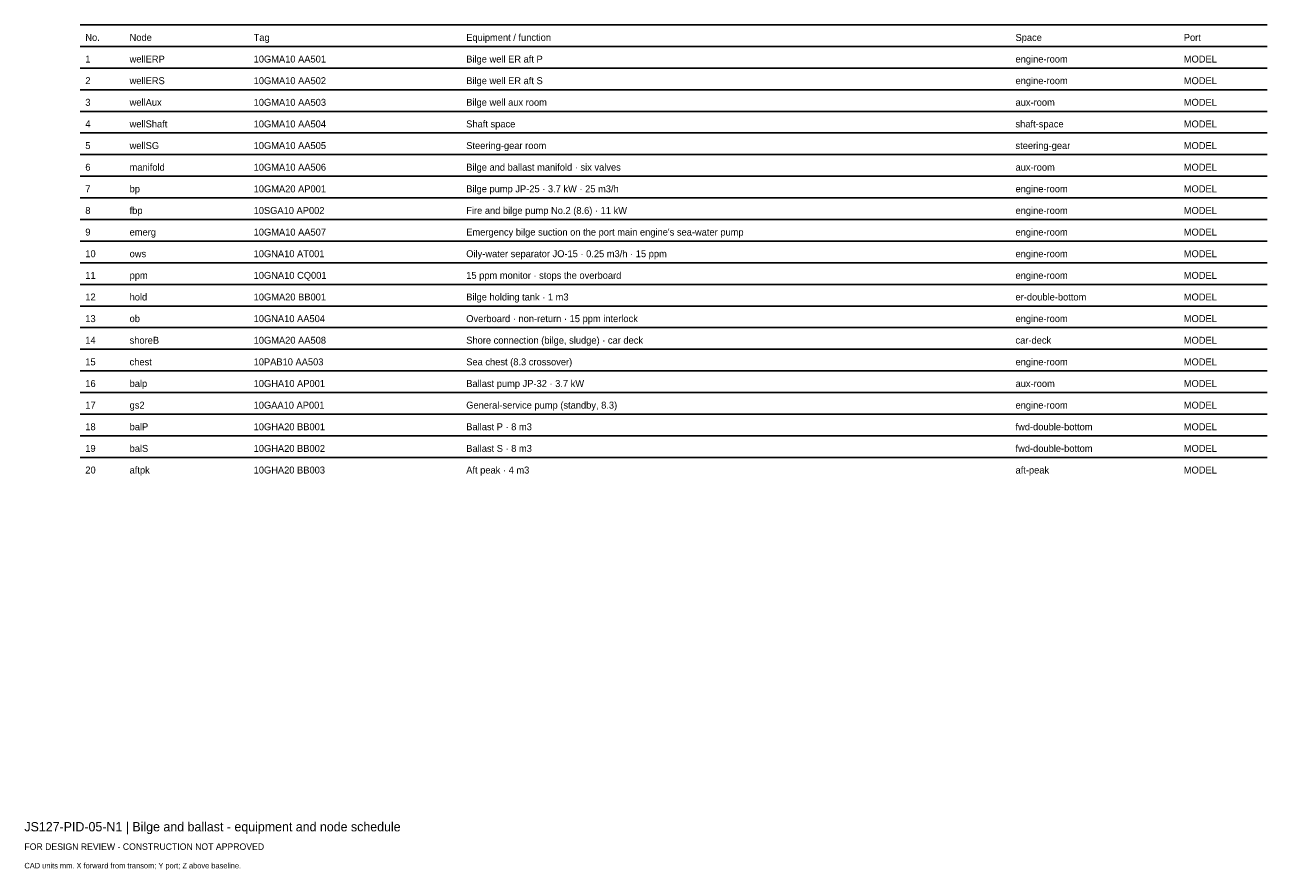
# Model space of a CAD drawing. Header units: millimetres. Extents: x 0 to 402, y -25 to 249.
import ezdxf

# ---------------------------------------------------------------- set-up
doc = ezdxf.new("R2010")
doc.units = ezdxf.units.MM
doc.layers.add('ANNOTATION', color=7, linetype='Continuous')
doc.layers.add('GEOMETRY', color=7, linetype='Continuous')

msp = doc.modelspace()

# ---------------------------------------------------------------- linework, layer by layer
at = {"layer": 'GEOMETRY'}
for p, q in [((18, 249), (402, 249)), ((18, 242), (402, 242)), ((18, 235), (402, 235)), ((18, 228), (402, 228)), ((18, 221), (402, 221)), ((18, 214), (402, 214)), ((18, 207), (402, 207)), ((18, 200), (402, 200)), ((18, 193), (402, 193)), ((18, 186), (402, 186)), ((18, 179), (402, 179)), ((18, 172), (402, 172)), ((18, 165), (402, 165)), ((18, 158), (402, 158)), ((18, 151), (402, 151)), ((18, 144), (402, 144)), ((18, 137), (402, 137)), ((18, 130), (402, 130)), ((18, 123), (402, 123)), ((18, 116), (402, 116)), ((18, 109), (402, 109))]:
    msp.add_line(p, q, dxfattribs=at)

# ---------------------------------------------------------------- texts
at = {"layer": 'ANNOTATION'}
for s, height, p in [('No.', 2.25, (19.7, 243.8)), ('Node', 2.25, (34.03, 243.8)), ('Tag', 2.25, (74.15, 243.8)), ('Equipment / function', 2.25, (142.92, 243.8)), ('Space', 2.25, (320.6, 243.8)), ('Port', 2.25, (375.04, 243.8)), ('1', 2.25, (19.7, 236.8)), ('wellERP', 2.25, (34.03, 236.8)), ('10GMA10 AA501', 2.25, (74.15, 236.8)), ('Bilge well ER aft P', 2.25, (142.92, 236.8)), ('engine-room', 2.25, (320.6, 236.8)), ('MODEL', 2.25, (375.04, 236.8)), ('2', 2.25, (19.7, 229.8)), ('wellERS', 2.25, (34.03, 229.8)), ('10GMA10 AA502', 2.25, (74.15, 229.8)), ('Bilge well ER aft S', 2.25, (142.92, 229.8)), ('engine-room', 2.25, (320.6, 229.8)), ('MODEL', 2.25, (375.04, 229.8)), ('3', 2.25, (19.7, 222.8)), ('wellAux', 2.25, (34.03, 222.8)), ('10GMA10 AA503', 2.25, (74.15, 222.8)), ('Bilge well aux room', 2.25, (142.92, 222.8)), ('MODEL', 2.25, (375.04, 222.8)), ('aux-room', 2.25, (320.6, 222.8)), ('4', 2.25, (19.7, 215.8)), ('wellShaft', 2.25, (34.03, 215.8)), ('10GMA10 AA504', 2.25, (74.15, 215.8)), ('Shaft space', 2.25, (142.92, 215.8)), ('shaft-space', 2.25, (320.6, 215.8)), ('MODEL', 2.25, (375.04, 215.8)), ('5', 2.25, (19.7, 208.8)), ('wellSG', 2.25, (34.03, 208.8)), ('10GMA10 AA505', 2.25, (74.15, 208.8)), ('Steering-gear room', 2.25, (142.92, 208.8)), ('steering-gear', 2.25, (320.6, 208.8)), ('MODEL', 2.25, (375.04, 208.8)), ('6', 2.25, (19.7, 201.8)), ('manifold', 2.25, (34.03, 201.8)), ('10GMA10 AA506', 2.25, (74.15, 201.8)), ('Bilge and ballast manifold · six valves', 2.25, (142.92, 201.8)), ('aux-room', 2.25, (320.6, 201.8)), ('MODEL', 2.25, (375.04, 201.8)), ('7', 2.25, (19.7, 194.8)), ('bp', 2.25, (34.03, 194.8)), ('10GMA20 AP001', 2.25, (74.15, 194.8)), ('Bilge pump JP-25 · 3.7 kW · 25 m3/h', 2.25, (142.92, 194.8)), ('engine-room', 2.25, (320.6, 194.8)), ('MODEL', 2.25, (375.04, 194.8)), ('8', 2.25, (19.7, 187.8)), ('fbp', 2.25, (34.03, 187.8)), ('10SGA10 AP002', 2.25, (74.15, 187.8)), ('Fire and bilge pump No.2 (8.6) · 11 kW', 2.25, (142.92, 187.8)), ('engine-room', 2.25, (320.6, 187.8)), ('MODEL', 2.25, (375.04, 187.8)), ('9', 2.25, (19.7, 180.8)), ('emerg', 2.25, (34.03, 180.8)), ('10GMA10 AA507', 2.25, (74.15, 180.8)), ("Emergency bilge suction on the port main engine's sea-water pump", 2.25, (142.92, 180.8)), ('engine-room', 2.25, (320.6, 180.8)), ('MODEL', 2.25, (375.04, 180.8)), ('10', 2.25, (19.7, 173.8)), ('ows', 2.25, (34.03, 173.8)), ('10GNA10 AT001', 2.25, (74.15, 173.8)), ('Oily-water separator JO-15 · 0.25 m3/h · 15 ppm', 2.25, (142.92, 173.8)), ('engine-room', 2.25, (320.6, 173.8)), ('MODEL', 2.25, (375.04, 173.8)), ('11', 2.25, (19.7, 166.8)), ('10GNA10 CQ001', 2.25, (74.15, 166.8)), ('15 ppm monitor · stops the overboard', 2.25, (142.92, 166.8)), ('engine-room', 2.25, (320.6, 166.8)), ('MODEL', 2.25, (375.04, 166.8)), ('ppm', 2.25, (34.03, 166.8)), ('12', 2.25, (19.7, 159.8)), ('hold', 2.25, (34.03, 159.8)), ('10GMA20 BB001', 2.25, (74.15, 159.8)), ('Bilge holding tank · 1 m3', 2.25, (142.92, 159.8)), ('er-double-bottom', 2.25, (320.6, 159.8)), ('MODEL', 2.25, (375.04, 159.8)), ('13', 2.25, (19.7, 152.8)), ('ob', 2.25, (34.03, 152.8)), ('10GNA10 AA504', 2.25, (74.15, 152.8)), ('Overboard · non-return · 15 ppm interlock', 2.25, (142.92, 152.8)), ('engine-room', 2.25, (320.6, 152.8)), ('MODEL', 2.25, (375.04, 152.8)), ('14', 2.25, (19.7, 145.8)), ('shoreB', 2.25, (34.03, 145.8)), ('10GMA20 AA508', 2.25, (74.15, 145.8)), ('Shore connection (bilge, sludge) · car deck', 2.25, (142.92, 145.8)), ('car-deck', 2.25, (320.6, 145.8)), ('MODEL', 2.25, (375.04, 145.8)), ('15', 2.25, (19.7, 138.8)), ('chest', 2.25, (34.03, 138.8)), ('10PAB10 AA503', 2.25, (74.15, 138.8)), ('Sea chest (8.3 crossover)', 2.25, (142.92, 138.8)), ('engine-room', 2.25, (320.6, 138.8)), ('MODEL', 2.25, (375.04, 138.8)), ('16', 2.25, (19.7, 131.8)), ('balp', 2.25, (34.03, 131.8)), ('10GHA10 AP001', 2.25, (74.15, 131.8)), ('Ballast pump JP-32 · 3.7 kW', 2.25, (142.92, 131.8)), ('aux-room', 2.25, (320.6, 131.8)), ('MODEL', 2.25, (375.04, 131.8)), ('17', 2.25, (19.7, 124.8)), ('gs2', 2.25, (34.03, 124.8)), ('10GAA10 AP001', 2.25, (74.15, 124.8)), ('General-service pump (standby, 8.3)', 2.25, (142.92, 124.8)), ('engine-room', 2.25, (320.6, 124.8)), ('MODEL', 2.25, (375.04, 124.8)), ('18', 2.25, (19.7, 117.8)), ('balP', 2.25, (34.03, 117.8)), ('10GHA20 BB001', 2.25, (74.15, 117.8)), ('Ballast P · 8 m3', 2.25, (142.92, 117.8)), ('fwd-double-bottom', 2.25, (320.6, 117.8)), ('MODEL', 2.25, (375.04, 117.8)), ('19', 2.25, (19.7, 110.8)), ('balS', 2.25, (34.03, 110.8)), ('10GHA20 BB002', 2.25, (74.15, 110.8)), ('Ballast S · 8 m3', 2.25, (142.92, 110.8)), ('fwd-double-bottom', 2.25, (320.6, 110.8)), ('MODEL', 2.25, (375.04, 110.8)), ('20', 2.25, (19.7, 103.8)), ('aftpk', 2.25, (34.03, 103.8)), ('10GHA20 BB003', 2.25, (74.15, 103.8)), ('Aft peak · 4 m3', 2.25, (142.92, 103.8)), ('aft-peak', 2.25, (320.6, 103.8)), ('MODEL', 2.25, (375.04, 103.8)), ('JS127-PID-05-N1 | Bilge and ballast - equipment and node schedule', 3, (0, -12)), ('FOR DESIGN REVIEW - CONSTRUCTION NOT APPROVED', 2.1, (0, -18)), ('CAD units mm. X forward from transom; Y port; Z above baseline.', 1.8, (0, -24))]:
    msp.add_text(s, height=height, dxfattribs=at).set_placement(p)

doc.saveas('drawing.dxf')
